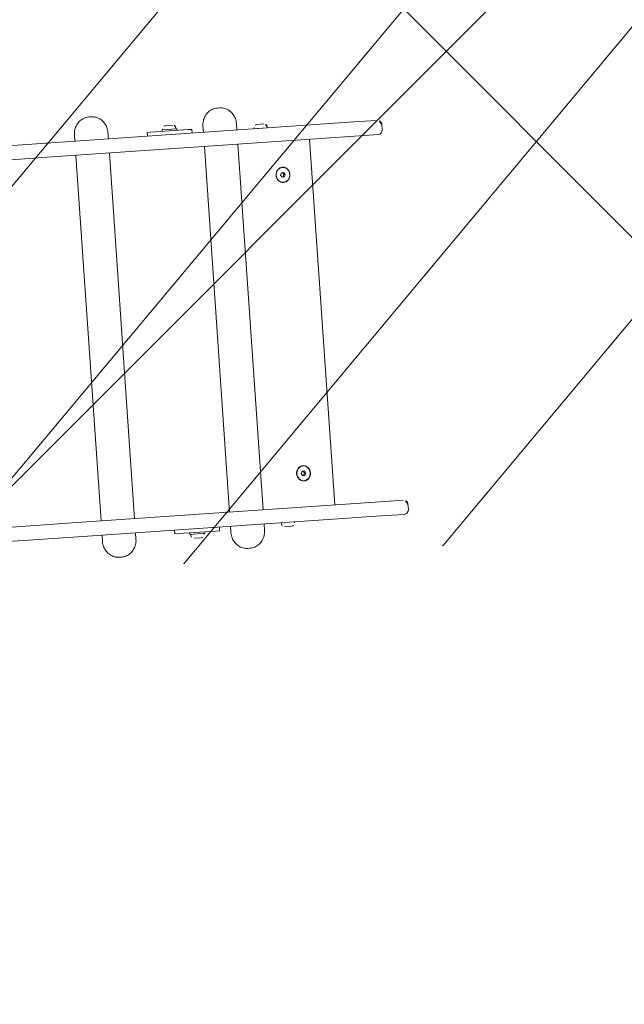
# Model space of a CAD drawing. Header units: feet. Extents: x 7493042 to 7493387, y 5986509 to 5986725.
# Tile 28 of 73: x 7493217.804 to 7493218.612, y 5986657.371 to 5986658.687. Entities that reach past the tile are written whole.
import ezdxf

# ---------------------------------------------------------------- set-up
doc = ezdxf.new("R2010")
doc.units = ezdxf.units.FT
doc.header["$MEASUREMENT"] = 0
doc.linetypes.add('ACAD_ISO03W100', pattern=[30, 12, -18])
for name, color, linetype, lineweight in [('_k_kreskowanie', 250, 'CONTINUOUS', 5), ('_k_urzadzenia', 250, 'CONTINUOUS', 13), ('_k_widok', 7, 'CONTINUOUS', 18), ('_k_wymiar', 7, 'CONTINUOUS', 13), ('_k_ściany', 7, 'CONTINUOUS', 35)]:
    doc.layers.add(name, color=color, linetype=linetype, lineweight=lineweight)
doc.layers.add('_k_niewidoczna', color=72, linetype='CONTINUOUS', lineweight=9, plot=False)
doc.styles.add('GENERATED_STYLE_1', font='MS Gothic.ttf')

# ---------------------------------------------------------------- blocks, each defined once
blk = doc.blocks.new('2123EPZ')
at = {"layer": '_k_urzadzenia'}
for p, q in [((-1.889950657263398, 0.2950000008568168), (-1.886992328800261, 0.2950000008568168)), ((-1.717752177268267, 0.2950000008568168), (-1.714793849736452, 0.2950000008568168)), ((-1.78834577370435, 0.2765000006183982), (-1.778945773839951, 0.2765000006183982)), ((-2.145447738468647, 0.2640000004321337), (-1.949574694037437, 0.2640000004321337)), ((-1.530728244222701, 0.2640000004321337), (-1.949574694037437, 0.2640000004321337)), ((-1.910904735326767, 0.2640000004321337), (-1.910904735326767, 0.2724999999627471)), ((-1.866038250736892, 0.2640000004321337), (-1.866038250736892, 0.2724999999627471)), ((-1.813645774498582, 0.269000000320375), (-1.808645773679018, 0.269000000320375)), ((-1.813645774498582, 0.269000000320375), (-1.813645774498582, 0.2640000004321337)), ((-1.758645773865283, 0.269000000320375), (-1.808645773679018, 0.269000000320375)), ((-1.793645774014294, 0.2710000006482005), (-1.773645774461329, 0.2710000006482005)), ((-1.793645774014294, 0.269000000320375), (-1.793645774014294, 0.2710000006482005)), ((-1.792395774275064, 0.2724500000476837), (-1.792395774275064, 0.2710000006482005)), ((-1.774895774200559, 0.2724500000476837), (-1.774895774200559, 0.2710000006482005)), ((-1.773645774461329, 0.269000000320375), (-1.773645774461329, 0.2710000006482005)), ((-1.758645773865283, 0.269000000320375), (-1.753645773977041, 0.269000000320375)), ((-1.753645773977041, 0.2640000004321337), (-1.753645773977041, 0.269000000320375)), ((-1.738706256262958, 0.2640000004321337), (-1.738706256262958, 0.2724999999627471)), ((-1.693839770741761, 0.2640000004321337), (-1.693839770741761, 0.2724999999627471)), ((-1.670606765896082, 0.2655570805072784), (-1.670606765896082, 0.2641070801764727)), ((-1.670606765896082, 0.2641070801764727), (-1.653106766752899, 0.2641070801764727)), ((-1.66655676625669, 0.2696070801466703), (-1.657156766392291, 0.2696070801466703)), ((-1.653106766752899, 0.2655570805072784), (-1.653106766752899, 0.2641070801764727)), ((-1.506000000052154, 0.2640000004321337), (-1.530728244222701, 0.2640000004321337)), ((-1.5, 0.2580000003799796), (-1.5, 0.2510000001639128)), ((-1.949574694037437, 0.2450000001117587), (-2.394989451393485, 0.2450000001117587)), ((-1.949574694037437, 0.2450000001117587), (-1.530728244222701, 0.2450000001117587)), ((-1.910904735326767, -0.2449999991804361), (-1.910904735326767, 0.2450000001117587)), ((-1.866038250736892, -0.2449999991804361), (-1.866038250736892, 0.2450000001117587)), ((-1.738706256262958, -0.2449999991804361), (-1.738706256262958, 0.2450000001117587)), ((-1.693839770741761, -0.2449999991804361), (-1.693839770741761, 0.2450000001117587)), ((-1.597644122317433, -0.2449999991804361), (-1.597644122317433, 0.2450000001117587)), ((-1.530728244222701, 0.2450000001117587), (-1.506000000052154, 0.2450000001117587)), ((-1.639590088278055, 0.1998280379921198), (-1.6381572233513, 0.2029103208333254)), ((-1.637887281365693, 0.1969177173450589), (-1.639590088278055, 0.1998280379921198)), ((-1.6381572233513, 0.2029103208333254), (-1.635021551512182, 0.2030822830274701)), ((-1.635178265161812, 0.2001719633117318), (-1.636823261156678, 0.2029834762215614)), ((-1.636454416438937, 0.2099999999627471), (-1.636665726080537, 0.2099999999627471)), ((-1.636611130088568, 0.1970896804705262), (-1.635178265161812, 0.2001719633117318)), ((-1.633318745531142, 0.2001719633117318), (-1.635178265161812, 0.2001719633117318)), ((-1.635021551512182, 0.2030822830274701), (-1.633318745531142, 0.2001719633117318)), ((-1.633318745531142, 0.2001719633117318), (-1.634751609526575, 0.1970896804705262)), ((-1.637945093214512, 0.1970165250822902), (-1.636611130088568, 0.1970896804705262)), ((-1.634751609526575, 0.1970896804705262), (-1.637887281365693, 0.1969177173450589)), ((-1.636454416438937, 0.1900000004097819), (-1.636665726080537, 0.1900000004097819)), ((-1.634751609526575, 0.1970896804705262), (-1.636611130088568, 0.1970896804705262)), ((-1.639593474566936, -0.2000608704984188), (-1.638071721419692, -0.1970308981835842)), ((-1.638071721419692, -0.1970308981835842), (-1.634932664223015, -0.1969700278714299)), ((-1.635174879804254, -0.1999391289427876), (-1.636772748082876, -0.1970057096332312)), ((-1.636454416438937, -0.1899999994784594), (-1.636665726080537, -0.1899999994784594)), ((-1.634932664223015, -0.1969700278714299), (-1.63331535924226, -0.1999391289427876)), ((-1.637976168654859, -0.2030299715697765), (-1.639593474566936, -0.2000608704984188)), ((-1.637995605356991, -0.2029942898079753), (-1.636696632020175, -0.2029691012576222)), ((-1.634837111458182, -0.2029691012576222), (-1.637976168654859, -0.2030299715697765)), ((-1.636696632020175, -0.2029691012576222), (-1.635174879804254, -0.1999391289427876)), ((-1.634837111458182, -0.2029691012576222), (-1.636696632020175, -0.2029691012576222)), ((-1.636454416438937, -0.2099999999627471), (-1.636665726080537, -0.2099999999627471)), ((-1.63331535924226, -0.1999391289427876), (-1.635174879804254, -0.1999391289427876)), ((-1.63331535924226, -0.1999391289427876), (-1.634837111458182, -0.2029691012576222)), ((-1.949574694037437, -0.2449999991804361), (-2.394989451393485, -0.2449999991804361)), ((-1.949574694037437, -0.2449999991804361), (-1.530728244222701, -0.2449999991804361)), ((-1.530728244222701, -0.2449999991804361), (-1.506000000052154, -0.2449999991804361)), ((-1.5, -0.257999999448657), (-1.5, -0.2509999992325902)), ((-2.145447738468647, -0.2639999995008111), (-1.949574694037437, -0.2639999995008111)), ((-1.530728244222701, -0.2639999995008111), (-1.949574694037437, -0.2639999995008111)), ((-1.910904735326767, -0.2724999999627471), (-1.910904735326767, -0.2639999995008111)), ((-1.866038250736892, -0.2724999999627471), (-1.866038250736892, -0.2639999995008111)), ((-1.813645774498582, -0.2639999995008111), (-1.813645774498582, -0.2689999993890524)), ((-1.808645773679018, -0.2689999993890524), (-1.813645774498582, -0.2689999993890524)), ((-1.808645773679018, -0.2689999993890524), (-1.758645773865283, -0.2689999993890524)), ((-1.793645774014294, -0.2709999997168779), (-1.793645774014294, -0.2689999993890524)), ((-1.793645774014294, -0.2709999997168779), (-1.773645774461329, -0.2709999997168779)), ((-1.792395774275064, -0.2724500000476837), (-1.792395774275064, -0.2709999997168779)), ((-1.774895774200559, -0.2724500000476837), (-1.774895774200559, -0.2709999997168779)), ((-1.773645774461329, -0.2709999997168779), (-1.773645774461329, -0.2689999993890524)), ((-1.753645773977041, -0.2689999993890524), (-1.758645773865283, -0.2689999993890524)), ((-1.753645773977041, -0.2689999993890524), (-1.753645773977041, -0.2639999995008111)), ((-1.738706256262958, -0.2724999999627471), (-1.738706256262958, -0.2639999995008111)), ((-1.693839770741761, -0.2724999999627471), (-1.693839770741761, -0.2639999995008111)), ((-1.670608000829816, -0.2654499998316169), (-1.670608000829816, -0.2639999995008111)), ((-1.657158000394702, -0.2694999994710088), (-1.666558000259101, -0.2694999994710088)), ((-1.65310800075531, -0.2654499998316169), (-1.65310800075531, -0.2639999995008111)), ((-1.506000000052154, -0.2639999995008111), (-1.530728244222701, -0.2639999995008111)), ((-1.778945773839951, -0.2764999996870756), (-1.78834577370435, -0.2764999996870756)), ((-1.889950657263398, -0.2949999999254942), (-1.886992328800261, -0.2949999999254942)), ((-1.717752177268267, -0.2949999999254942), (-1.714793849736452, -0.2949999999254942))]:
    blk.add_line(p, q, dxfattribs=at)
for centre, radius, start, end in [((-1.78834577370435, 0.2724500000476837), 0.004050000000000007, 90, 180), ((-1.778945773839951, 0.2724500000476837), 0.004050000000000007, 0, 90), ((-1.66655676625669, 0.2655570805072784), 0.004050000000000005, 90, 180), ((-1.6672567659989, 0.263707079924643), 0.0004000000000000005, 47.07957429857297, 90), ((-1.657156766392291, 0.2655570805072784), 0.004050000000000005, 0, 90), ((-1.656456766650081, 0.263707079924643), 0.0004000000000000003, 90, 132.920425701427), ((-1.506000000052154, 0.2580000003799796), 0.005999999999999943, 0, 90), ((-1.506000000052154, 0.2510000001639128), 0.006000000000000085, 270, 0), ((-1.506000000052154, -0.2509999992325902), 0.006000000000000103, 0, 90), ((-1.506000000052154, -0.257999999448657), 0.005999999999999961, 270, 0), ((-1.78834577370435, -0.2724500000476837), 0.004050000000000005, 180, 270), ((-1.778945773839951, -0.2724500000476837), 0.004050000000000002, 270, 0), ((-1.666558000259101, -0.2654499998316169), 0.004050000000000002, 180, 270), ((-1.657158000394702, -0.2654499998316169), 0.004050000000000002, 270, 0)]:
    blk.add_arc(centre, radius, start, end, dxfattribs=at)
for centre, major_axis, ratio in [((-1.636454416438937, 0.2000000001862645), (9.66677911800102e-19, -0.01025000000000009), 0.9063077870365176), ((-1.636454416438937, 0.2000000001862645), (9.109726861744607e-15, -0.01000000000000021), 0.9063077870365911), ((-1.636454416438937, -0.1999999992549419), (9.66677911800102e-19, -0.01025000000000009), 0.9063077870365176), ((-1.636454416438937, -0.1999999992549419), (9.2656438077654e-15, -0.01000000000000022), 0.9063077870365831)]:
    blk.add_ellipse(centre, major_axis=major_axis, ratio=ratio, dxfattribs=at)
for centre, major_axis, ratio, start_param, end_param in [((-1.636665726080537, 0.2000000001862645), (-2.413347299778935e-16, -0.01000000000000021), 0.9063077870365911, 3.141592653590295, 6.283185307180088), ((-1.636877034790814, 0.2000000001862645), (-6.017859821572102e-15, 0.01024999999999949), 0.9063077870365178, 5.698022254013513, 6.260436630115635), ((-1.636877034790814, 0.2000000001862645), (6.016853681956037e-15, -0.01025000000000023), 0.9063077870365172, 0.02274867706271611, 0.5851630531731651), ((-1.636665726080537, -0.1999999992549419), (2.477185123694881e-17, -0.01000000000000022), 0.9063077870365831, 3.1415926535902, 6.283185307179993), ((-1.636877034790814, -0.1999999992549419), (-6.011857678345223e-15, 0.01025000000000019), 0.9063077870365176, 5.698022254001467, 6.260436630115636), ((-1.636877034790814, -0.1999999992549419), (6.01664551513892e-15, -0.01025000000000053), 0.9063077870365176, 0.02274867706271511, 0.5851630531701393)]:
    blk.add_ellipse(centre, major_axis=major_axis, ratio=ratio, start_param=start_param, end_param=end_param, dxfattribs=at)
for points, knots in [([(-1.910904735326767, 0.2724999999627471), (-1.910904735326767, 0.2747973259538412), (-1.910576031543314, 0.2770946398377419), (-1.909280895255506, 0.2814927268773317), (-1.908314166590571, 0.2835934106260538), (-1.905805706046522, 0.2874029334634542), (-1.904263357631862, 0.28911127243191), (-1.90072329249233, 0.2919491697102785), (-1.898725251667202, 0.2930772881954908), (-1.894506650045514, 0.2945896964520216), (-1.892292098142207, 0.2949856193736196), (-1.890032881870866, 0.2949998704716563), (-1.889991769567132, 0.2950000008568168), (-1.889950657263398, 0.2950000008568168)], [4.71238898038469, 4.71238898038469, 4.71238898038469, 4.71238898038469, 5.026548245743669, 5.026548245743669, 5.340707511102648, 5.340707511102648, 5.654866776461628, 5.654866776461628, 5.969026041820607, 5.969026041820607, 6.277468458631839, 6.277468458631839, 6.283185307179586, 6.283185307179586, 6.283185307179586, 6.283185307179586]), ([(-1.866038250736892, 0.2724999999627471), (-1.866038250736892, 0.2747973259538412), (-1.866366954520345, 0.2770946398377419), (-1.867662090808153, 0.2814927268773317), (-1.868628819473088, 0.2835934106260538), (-1.871137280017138, 0.2874029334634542), (-1.872679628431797, 0.28911127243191), (-1.876219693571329, 0.2919491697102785), (-1.878217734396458, 0.2930772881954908), (-1.882436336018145, 0.2945896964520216), (-1.884650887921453, 0.2949856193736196), (-1.886910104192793, 0.2949998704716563), (-1.886951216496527, 0.2950000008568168), (-1.886992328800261, 0.2950000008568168)], [4.71238898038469, 4.71238898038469, 4.71238898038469, 4.71238898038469, 5.026548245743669, 5.026548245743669, 5.340707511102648, 5.340707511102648, 5.654866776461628, 5.654866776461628, 5.969026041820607, 5.969026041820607, 6.277468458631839, 6.277468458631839, 6.283185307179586, 6.283185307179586, 6.283185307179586, 6.283185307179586]), ([(-1.738706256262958, 0.2724999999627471), (-1.738706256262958, 0.2747973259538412), (-1.738377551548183, 0.2770946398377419), (-1.737082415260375, 0.2814927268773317), (-1.736115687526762, 0.2835934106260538), (-1.73360722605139, 0.2874029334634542), (-1.732064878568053, 0.28911127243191), (-1.728524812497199, 0.2919491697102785), (-1.72652677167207, 0.2930772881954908), (-1.722308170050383, 0.2945896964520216), (-1.720093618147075, 0.2949856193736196), (-1.717834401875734, 0.2949998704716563), (-1.717793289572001, 0.2950000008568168), (-1.717752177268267, 0.2950000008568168)], [4.71238898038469, 4.71238898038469, 4.71238898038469, 4.71238898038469, 5.026548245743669, 5.026548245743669, 5.340707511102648, 5.340707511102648, 5.654866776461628, 5.654866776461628, 5.969026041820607, 5.969026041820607, 6.277468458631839, 6.277468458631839, 6.283185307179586, 6.283185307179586, 6.283185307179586, 6.283185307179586]), ([(-1.693839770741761, 0.2724999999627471), (-1.693839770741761, 0.2747973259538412), (-1.694168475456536, 0.2770946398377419), (-1.695463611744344, 0.2814927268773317), (-1.696430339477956, 0.2835934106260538), (-1.698938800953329, 0.2874029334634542), (-1.700481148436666, 0.28911127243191), (-1.70402121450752, 0.2919491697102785), (-1.706019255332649, 0.2930772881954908), (-1.710237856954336, 0.2945896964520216), (-1.712452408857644, 0.2949856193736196), (-1.714711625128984, 0.2949998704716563), (-1.714752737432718, 0.2950000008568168), (-1.714793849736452, 0.2950000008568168)], [4.71238898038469, 4.71238898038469, 4.71238898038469, 4.71238898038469, 5.026548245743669, 5.026548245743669, 5.340707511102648, 5.340707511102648, 5.654866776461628, 5.654866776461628, 5.969026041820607, 5.969026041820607, 6.277468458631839, 6.277468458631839, 6.283185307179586, 6.283185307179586, 6.283185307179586, 6.283185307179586]), ([(-1.889950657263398, -0.2949999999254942), (-1.89214254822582, -0.2949999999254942), (-1.894333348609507, -0.2946271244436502), (-1.898501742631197, -0.2931802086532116), (-1.900475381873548, -0.2920997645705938), (-1.904025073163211, -0.2893446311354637), (-1.905592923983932, -0.287660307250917), (-1.90815672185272, -0.2838893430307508), (-1.909153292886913, -0.2818032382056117), (-1.910510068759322, -0.2774247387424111), (-1.910870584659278, -0.2751324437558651), (-1.910903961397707, -0.2727235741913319), (-1.910904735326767, -0.2726117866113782), (-1.910904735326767, -0.2724999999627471)], [3.141592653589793, 3.141592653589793, 3.141592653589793, 3.141592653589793, 3.446383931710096, 3.446383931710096, 3.754624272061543, 3.754624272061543, 4.068783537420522, 4.068783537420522, 4.382942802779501, 4.382942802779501, 4.697102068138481, 4.697102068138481, 4.71238898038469, 4.71238898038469, 4.71238898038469, 4.71238898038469]), ([(-1.886992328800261, -0.2949999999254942), (-1.884800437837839, -0.2949999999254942), (-1.882609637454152, -0.2946271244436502), (-1.878441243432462, -0.2931802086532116), (-1.876467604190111, -0.2920997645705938), (-1.872917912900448, -0.2893446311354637), (-1.871350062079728, -0.287660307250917), (-1.868786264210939, -0.2838893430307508), (-1.867789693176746, -0.2818032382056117), (-1.866432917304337, -0.2774247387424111), (-1.866072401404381, -0.2751324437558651), (-1.866039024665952, -0.2727235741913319), (-1.866038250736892, -0.2726117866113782), (-1.866038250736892, -0.2724999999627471)], [3.141592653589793, 3.141592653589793, 3.141592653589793, 3.141592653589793, 3.446383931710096, 3.446383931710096, 3.754624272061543, 3.754624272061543, 4.068783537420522, 4.068783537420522, 4.382942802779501, 4.382942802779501, 4.697102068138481, 4.697102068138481, 4.71238898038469, 4.71238898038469, 4.71238898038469, 4.71238898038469]), ([(-1.717752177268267, -0.2949999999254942), (-1.719944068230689, -0.2949999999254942), (-1.722134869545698, -0.2946271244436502), (-1.726303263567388, -0.2931802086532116), (-1.728276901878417, -0.2920997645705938), (-1.731826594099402, -0.2893446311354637), (-1.7333944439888, -0.287660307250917), (-1.735958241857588, -0.2838893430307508), (-1.736954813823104, -0.2818032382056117), (-1.738311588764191, -0.2774247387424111), (-1.738672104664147, -0.2751324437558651), (-1.738705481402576, -0.2727235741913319), (-1.738706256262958, -0.2726117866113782), (-1.738706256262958, -0.2724999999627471)], [3.141592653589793, 3.141592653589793, 3.141592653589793, 3.141592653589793, 3.446383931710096, 3.446383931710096, 3.754624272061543, 3.754624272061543, 4.068783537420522, 4.068783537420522, 4.382942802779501, 4.382942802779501, 4.697102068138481, 4.697102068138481, 4.71238898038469, 4.71238898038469, 4.71238898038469, 4.71238898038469]), ([(-1.714793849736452, -0.2949999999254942), (-1.71260195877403, -0.2949999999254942), (-1.710411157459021, -0.2946271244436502), (-1.706242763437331, -0.2931802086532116), (-1.704269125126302, -0.2920997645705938), (-1.700719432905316, -0.2893446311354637), (-1.699151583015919, -0.287660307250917), (-1.69658778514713, -0.2838893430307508), (-1.695591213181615, -0.2818032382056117), (-1.694234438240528, -0.2774247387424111), (-1.693873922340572, -0.2751324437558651), (-1.693840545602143, -0.2727235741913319), (-1.693839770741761, -0.2726117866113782), (-1.693839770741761, -0.2724999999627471)], [3.141592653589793, 3.141592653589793, 3.141592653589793, 3.141592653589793, 3.446383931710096, 3.446383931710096, 3.754624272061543, 3.754624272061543, 4.068783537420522, 4.068783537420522, 4.382942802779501, 4.382942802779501, 4.697102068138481, 4.697102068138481, 4.71238898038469, 4.71238898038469, 4.71238898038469, 4.71238898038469])]:
    blk.add_open_spline(points, degree=3, knots=knots, dxfattribs=at)
at = {"layer": '_k_widok', "linetype": 'ACAD_ISO03W100', "ltscale": 0.02}
blk.add_lwpolyline([(-3.064794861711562, -1.794999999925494, -0.2205930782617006), (-4.209800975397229, -1.263999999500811), (-4.25282537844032, -1.263999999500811, -0.4142135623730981), (-5.25282537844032, -0.2639999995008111), (-5.25282537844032, 0.2640000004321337, -0.414213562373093), (-4.25282537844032, 1.264000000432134), (-4.209800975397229, 1.264000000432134, -0.2205930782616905), (-3.064794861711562, 1.795000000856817), (-1.5, 1.795000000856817, -0.4142135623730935), (0, 0.2950000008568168), (0, -0.2949999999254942, -0.4142135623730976), (-1.5, -1.794999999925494)], format="xyb", close=True, dxfattribs=at)
at = {"layer": '_k_niewidoczna', "color": 1, "lineweight": 20, "insert": (-3.304798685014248, -0.4299453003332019), "char_height": 0.24, "width": 11.63444291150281, "attachment_point": 1, "line_spacing_factor": 1.55, "style": 'GENERATED_STYLE_1', "bg_fill": 2}
blk.add_mtext('\\A1;{\\f@MS Gothic|b0|i0|c238|p49;\\C256;\\P\\pi-0.24,l0.24,t0.24,1.2;^I^I2123EPZ\\P\\pi-0.96,l0.96,t0.96,1.2;^I}', dxfattribs=at)
blk = doc.blocks.new('PZ')
at = {"layer": '_k_kreskowanie'}
h = blk.add_hatch(dxfattribs=at)
h.set_pattern_fill('ANSI31', color=30, scale=2)
h.set_pattern_definition([(44.99999999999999, (0, 9.999999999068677), (-0.1767766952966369, 0.1767766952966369), [])])
h.paths.add_polyline_path([(0, 0), (-10.00000000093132, -9.313225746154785e-10), (-10, -8), (0, -8.000000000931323)])
at = {"layer": '_k_wymiar', "rotation": 358.818977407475}
blk.add_blockref('2123EPZ', (-4.142876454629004, -6.100376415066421), dxfattribs=at)
blk = doc.blocks.new('dz_89')
at = {"layer": '_k_widok', "true_color": 0x727430, "transparency": 33554483}
h = blk.add_hatch(color=67, dxfattribs=at)
h.dxf.hatch_style = 1
edge = h.paths.add_edge_path()
edge.add_line((12.70902155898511, 26.38064855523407), (7.709021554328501, 26.38064852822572))
edge.add_line((7.709021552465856, 26.38064852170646), (7.70902153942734, 37.78064853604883))
edge.add_line((7.709021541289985, 37.78064853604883), (6.369776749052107, 37.78064852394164))
edge.add_line((6.369776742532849, 37.78064853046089), (5.615883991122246, 14.49525390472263))
edge.add_line((5.615883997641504, 14.49525390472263), (18.80389758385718, 14.91181113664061))
edge.add_line((18.80389758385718, 14.91181113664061), (15.54272840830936, 18.68720442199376))
edge.add_arc((24.35910540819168, 26.30271166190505), 11.65008386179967, 180.0006461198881, 220.8201588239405, ccw=False)
edge.add_line((12.70902155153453, 26.3025802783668), (12.70902155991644, 26.38064854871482))
h.paths.add_polyline_path([(40.3690215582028, 42.12779145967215), (6.460092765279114, 40.54843281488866), (6.369776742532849, 37.78064853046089), (20.17902156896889, 37.78064855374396), (20.17902156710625, 39.05064855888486), (40.38900848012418, 39.05064853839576)])
h.paths.add_polyline_path([(40.3890215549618, 27.15064852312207), (32.28902155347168, 27.15064854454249), (32.28902156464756, 24.75064854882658), (31.12902155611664, 24.75064853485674), (31.12902154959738, 22.41511134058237), (31.24902159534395, 22.41511131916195), (31.24902155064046, 18.7951111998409), (31.12902157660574, 18.79511121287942), (31.12902157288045, 17.37511119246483), (37.4009747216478, 17.37511119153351)], flags=16)
edge = h.paths.add_edge_path()
edge.add_line((28.96902152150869, 24.75064853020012), (18.20161191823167, 24.75064854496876))
edge.add_arc((24.35902610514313, 26.30268215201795), 6.350004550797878, 194.1472389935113, 220.8203165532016)
edge.add_line((19.55357563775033, 22.15175411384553), (19.67721045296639, 22.00862444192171))
edge.add_line((19.67721045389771, 22.00862444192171), (22.76096443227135, 18.72709242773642))
edge.add_arc((26.92873122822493, 24.47511123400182), 7.100000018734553, 234.0549274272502, 269.9999999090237)
edge.add_line((26.92873121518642, 17.37511121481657), (28.9690215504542, 17.37511119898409))
edge.add_line((28.96902155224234, 17.37511119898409), (28.96902155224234, 18.79511121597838))
edge.add_line((28.96902155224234, 18.79511121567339), (28.8490215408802, 18.79511121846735))
edge.add_line((28.84902154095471, 18.79511121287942), (28.84902155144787, 22.4151113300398))
edge.add_line((28.84902155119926, 22.4151113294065), (28.96902152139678, 22.41511132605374))
edge.add_line((28.9690215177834, 22.41511132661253), (28.96902151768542, 24.75064853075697))
edge = h.paths.add_edge_path()
edge.add_arc((13.99827481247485, 10.76081904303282), 6.350176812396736, 359.9259715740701, 400.8197376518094)
edge.add_line((18.80389758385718, 14.91181113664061), (5.609941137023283, 14.49506619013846))
edge.add_line((5.60994113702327, 14.49506619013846), (5.005610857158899, -5.566441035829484))
edge.add_line((5.005610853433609, -5.566441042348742), (4.94169659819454, -30.1910327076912))
edge.add_line((4.94169660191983, -30.19103270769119), (-10.95257287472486, -30.01103900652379))
edge.add_line((-10.95257287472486, -30.01103900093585), (-7.97976715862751, -62.86399820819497))
edge.add_line((-7.979767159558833, -62.86399821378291), (26.62697393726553, -58.20511747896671))
edge.add_line((26.62697393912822, -58.20511747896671), (32.59135868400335, -54.96423566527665))
edge.add_line((32.59135868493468, -54.96423566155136), (40.39575607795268, -43.59466002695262))
edge.add_line((40.39575607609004, -43.59466002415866), (36.09191652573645, -43.96657251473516))
edge.add_line((36.09191652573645, -43.96657251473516), (27.13389821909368, -44.82471283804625))
edge.add_line((27.13389822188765, -44.82471284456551), (21.40663926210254, -45.45580032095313))
edge.add_line((21.40663925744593, -45.45580031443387), (21.76153076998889, -48.25727015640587))
edge.add_line((21.76153076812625, -48.25727016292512), (13.38419240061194, -49.23040239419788))
edge.add_line((13.3841924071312, -49.23040239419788), (13.21135381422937, -47.69499205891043))
edge.add_line((13.2113538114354, -47.69499205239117), (7.145014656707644, -48.46539149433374))
edge.add_line((7.145014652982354, -48.465391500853), (4.158830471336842, -45.61260267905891))
edge.add_line((4.158830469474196, -45.61260267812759), (3.796435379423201, -42.43696575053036))
edge.add_line((3.796435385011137, -42.43696574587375), (5.607288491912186, -40.02250703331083))
edge.add_line((5.607288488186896, -40.02250703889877), (4.50924433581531, -31.20987534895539))
edge.add_line((4.509244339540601, -31.20987534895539), (7.406442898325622, -30.84037367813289))
edge.add_line((7.406442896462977, -30.84037367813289), (7.354475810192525, -25.59051912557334))
edge.add_line((7.354475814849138, -25.59051912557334), (13.5241225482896, -24.89589675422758))
edge.add_line((13.52412253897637, -24.89589675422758), (20.14724967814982, -24.10867510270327))
edge.add_line((20.14724967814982, -24.10867509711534), (20.30905911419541, -19.73186123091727))
edge.add_line((20.30905912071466, -19.73186123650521), (20.34844632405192, 10.75261436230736))
edge = h.paths.add_edge_path(flags=16)
edge.add_line((13.01895449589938, -13.43925650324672), (8.439511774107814, -13.33923487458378))
edge.add_line((8.439511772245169, -13.33923487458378), (8.26644729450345, -8.383656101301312))
edge.add_line((8.266447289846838, -8.38365610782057), (6.891811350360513, -8.398121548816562))
edge.add_line((6.891811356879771, -8.398121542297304), (6.954738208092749, 13.77454660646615))
edge.add_line((6.954738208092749, 13.77454659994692), (18.00234881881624, 13.77454662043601))
edge.add_line((18.00234881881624, 13.77454662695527), (17.97982610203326, -3.657293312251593))
edge.add_line((17.97982610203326, -3.657293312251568), (18.8359501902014, -3.658067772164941))
edge.add_line((18.83595019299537, -3.658067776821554), (18.83470074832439, -5.039304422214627))
edge.add_line((18.83470074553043, -5.039304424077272), (17.97804198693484, -5.038197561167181))
edge.add_line((17.9780419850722, -5.038197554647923), (17.97385397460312, -8.27958876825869))
edge.add_line((17.97385397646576, -8.27958876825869), (19.77666913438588, -8.506651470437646))
edge.add_line((19.77666913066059, -8.506651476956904), (19.72751823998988, -11.4468528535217))
edge.add_line((19.72751823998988, -11.4468528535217), (18.06569280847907, -11.46519165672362))
edge.add_line((18.06569281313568, -11.46519165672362), (18.02478807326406, -13.3749892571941))
edge.add_line((18.02478807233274, -13.3749892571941), (18.31841797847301, -13.48052910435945))
edge.add_line((18.31841797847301, -13.48052909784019), (18.31391199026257, -14.5805194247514))
edge.add_line((18.31391198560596, -14.58051943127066), (20.31551771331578, -14.58310556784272))
edge.add_line((20.3155177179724, -14.58310556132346), (20.31293363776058, -16.58310389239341))
edge.add_line((20.31293363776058, -16.58310389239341), (18.31071343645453, -16.58051694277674))
edge.add_line((18.31071343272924, -16.58051694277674), (18.30203254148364, -17.48049553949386))
edge.add_line((18.30203254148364, -17.48049553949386), (14.30206610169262, -17.46411012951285))
edge.add_line((14.30206610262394, -17.46411012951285), (14.31845152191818, -13.46414370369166))
edge.add_line((14.31845152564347, -13.46414370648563), (13.0189544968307, -13.43925650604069))
edge = h.paths.add_edge_path()
edge.add_line((70.70547728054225, -22.95664114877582), (71.4472457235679, -22.85710347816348))
edge.add_line((71.44724573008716, -22.85710347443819), (69.8489759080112, 11.45785041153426))
edge.add_line((69.8489759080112, 11.45785041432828), (26.86243700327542, 9.455688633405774))
edge.add_arc((32.74163792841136, 5.475111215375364), 7.100000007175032, 145.8996048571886, 179.9259717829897)
edge.add_line((25.64164385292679, 5.484284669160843), (25.62778908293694, -5.238872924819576))
edge.add_line((25.62778907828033, -5.238872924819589), (25.60720499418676, -21.17032181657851))
edge.add_line((25.60720499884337, -21.17032181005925), (27.299590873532, -23.25855136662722))
edge.add_line((27.29959087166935, -23.25855137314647), (27.12347947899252, -23.27948386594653))
edge.add_line((27.12347947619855, -23.27948385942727), (27.71707911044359, -26.05621343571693))
edge.add_line((27.71707911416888, -26.05621344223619), (29.53703548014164, -27.82601317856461))
edge.add_line((29.53703548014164, -27.82601317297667), (29.60346308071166, -27.82848015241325))
edge.add_line((29.6034630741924, -27.82848015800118), (36.52562348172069, -27.13329647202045))
edge.add_line((36.5256234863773, -27.13329646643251), (36.26258692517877, -25.0899024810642))
edge.add_line((36.26258692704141, -25.08990248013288), (36.07831178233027, -24.66276939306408))
edge.add_line((36.07831178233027, -24.66276939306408), (35.15574125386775, -23.36763865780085))
edge.add_line((35.15574125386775, -23.36763865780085), (35.00444155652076, -22.59148895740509))
edge.add_line((35.00444155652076, -22.59148896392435), (39.10632897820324, -22.11164607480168))
edge.add_line((39.10632897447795, -22.11164606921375), (39.20411890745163, -22.94759307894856))
edge.add_line((39.20411891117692, -22.94759307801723), (38.26454920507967, -25.0741886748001))
edge.add_line((38.26454920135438, -25.07418867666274), (38.50228764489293, -26.89560536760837))
edge.add_line((38.50228764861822, -26.89560536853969), (39.51359771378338, -26.79456247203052))
edge.add_line((39.51359771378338, -26.79456247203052), (41.05788775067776, -26.64026801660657))
edge.add_line((41.05788775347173, -26.6402680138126), (43.63170448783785, -26.38311060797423))
edge.add_line((43.63170448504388, -26.38311060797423), (44.91861283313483, -26.25453190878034))
edge.add_line((44.91861282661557, -26.25453191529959), (47.49242954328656, -25.99737448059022))
edge.add_line((47.49242954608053, -25.99737447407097), (49.95831791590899, -25.73115457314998))
edge.add_line((49.95831791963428, -25.73115457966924), (52.31213912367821, -25.45632046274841))
edge.add_line((52.31213912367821, -25.45632045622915), (58.19669211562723, -24.76923523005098))
edge.add_line((58.19669211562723, -24.76923523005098), (59.37360269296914, -24.63181821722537))
edge.add_line((59.37360268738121, -24.63181822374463), (60.55051330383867, -24.49440115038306))
edge.add_line((60.55051330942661, -24.49440114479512), (60.21025393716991, -21.28603019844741))
edge.add_line((60.21025393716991, -21.28603020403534), (62.11008556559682, -21.05637871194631))
edge.add_line((62.11008556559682, -21.05637870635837), (62.42622630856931, -24.13022891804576))
edge.add_line((62.42622630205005, -24.13022891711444), (64.211544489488, -25.36733802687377))
edge.add_line((64.21154449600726, -25.36733802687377), (70.90926426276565, -24.47528995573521))
edge.add_line((70.90926425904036, -24.47528996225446), (70.70547728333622, -22.95664114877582))
h.paths.add_polyline_path([(43.90902158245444, 33.17064851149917), (43.40902154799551, 33.17064852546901)], flags=17)
h.paths.add_polyline_path([(51.80902156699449, 33.17064855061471), (52.30902153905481, 33.17064853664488), (52.25776074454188, 33.17064853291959)], flags=17)
h.paths.add_polyline_path([(51.60902157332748, 31.97064854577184), (51.10902157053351, 31.97064853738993)], flags=17)
h.paths.add_polyline_path([(50.40902157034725, 31.97064852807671), (50.90902157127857, 31.970648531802)], flags=17)
h.paths.add_polyline_path([(49.70902156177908, 31.97064853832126), (50.20902156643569, 31.9706485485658)], flags=17)
h.paths.add_polyline_path([(49.50902157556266, 33.17064853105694), (49.00902156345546, 34.88798305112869)], flags=17)
h.paths.add_polyline_path([(48.30902154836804, 31.97064854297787), (48.80902156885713, 31.97064854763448)], flags=17)
h.paths.add_polyline_path([(48.10902155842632, 31.97064852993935), (47.60902157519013, 31.97064853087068)], flags=17)
h.paths.add_polyline_path([(47.40902157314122, 31.97064854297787), (46.90902157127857, 31.9706485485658)], flags=17)
h.paths.add_polyline_path([(46.20902156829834, 33.17064854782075), (46.70902156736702, 33.17064852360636)], flags=17)
h.paths.add_polyline_path([(46.00902155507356, 31.97064852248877), (45.50902155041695, 31.97064853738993)], flags=17)
h.paths.add_polyline_path([(45.30902156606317, 31.9706485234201), (44.80902154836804, 31.97064851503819)], flags=17)
h.paths.add_polyline_path([(44.60902157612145, 31.97064851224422), (44.109021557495, 31.97064851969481)], flags=17)
h.paths.add_polyline_path([(53.10176307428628, 26.89891276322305), (52.6837246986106, 34.88798304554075), (62.67006255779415, 35.41053103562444), (63.08810090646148, 27.421460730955)], flags=16)
edge = h.paths.add_edge_path()
edge.add_line((42.96902156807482, 26.89891279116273), (42.96902155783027, 27.8306485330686))
edge.add_line((42.96902155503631, 27.83064852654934), (40.38902156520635, 27.83064852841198))
edge.add_line((40.38902156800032, 27.83064853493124), (40.38902156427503, 27.17064853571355))
edge.add_line((40.38902156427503, 27.17064853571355), (37.4009747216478, 17.37511119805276))
edge.add_line((37.4009747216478, 17.37511119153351), (37.4009747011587, 12.57511119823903))
edge.add_line((37.4009747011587, 12.57511120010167), (32.74163790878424, 12.57511120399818))
edge.add_arc((32.74163790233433, 5.475111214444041), 7.099999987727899, 90.00000000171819, 145.8996045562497)
edge.add_line((26.86243701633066, 9.455688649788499), (69.8489759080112, 11.45785041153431))
edge.add_line((69.8489759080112, 11.45785041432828), (68.35975570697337, 43.43150139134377))
edge.add_line((68.3597557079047, 43.43150139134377), (40.36902155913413, 42.12779145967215))
edge.add_line((40.3690215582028, 42.12779145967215), (40.38902154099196, 39.05064854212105))
edge.add_line((40.38902154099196, 39.05064854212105), (40.38902155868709, 36.79064854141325))
edge.add_line((40.38902155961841, 36.79064854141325), (42.98902157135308, 36.79064853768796))
edge.add_line((42.98902156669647, 36.7906485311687), (42.98902155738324, 34.88798305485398))
edge.add_line((42.98902155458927, 34.88798305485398), (52.68372470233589, 34.88798305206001))
edge.add_line((52.68372470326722, 34.88798305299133), (53.10176307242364, 26.89891277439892))
edge.add_line((53.10176307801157, 26.8989127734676), (42.96902156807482, 26.89891278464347))
at = {"layer": '_k_widok', "rotation": 2.995343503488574}
blk.add_blockref('PZ', (62.81248085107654, 35.40524195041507), dxfattribs=at)
blk = doc.blocks.new('st_arch')
at = {"layer": '_k_kreskowanie'}
h = blk.add_hatch(dxfattribs=at)
h.set_pattern_fill('ANSI37', color=251, scale=1.5)
h.set_pattern_definition([(45, (0, 0), (-0.1325825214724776, 0.1325825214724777), []), (135, (0, 0), (-0.1325825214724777, -0.1325825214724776), [])])
h.paths.add_polyline_path([(-3.651893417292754, -0.1649241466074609, 0.1831310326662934), (-4.930936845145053, 1.732734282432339), (-7.999900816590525, 1.451194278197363), (-7.281507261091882, -6.544039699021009, 0.1004428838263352), (-5.454968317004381, -6.373939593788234, 0.2309915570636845), (-3.621269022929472, -4.319969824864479, 0.1038149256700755)])

msp = doc.modelspace()

# ---------------------------------------------------------------- block references
at = {"layer": '_k_ściany', "color": 4, "xscale": 11.74033149, "yscale": 11.74033149, "zscale": 11.74033149, "rotation": 270}
msp.add_blockref('st_arch', (7493229.551674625, 5986601.524765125), dxfattribs=at)

# ---------------------------------------------------------------- next in the draw order: block references
at = {"layer": '_k_ściany', "rotation": 2.126854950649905}
msp.add_blockref('dz_89', (7493161.928738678, 5986627.126837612), dxfattribs=at)

doc.saveas('drawing.dxf')
